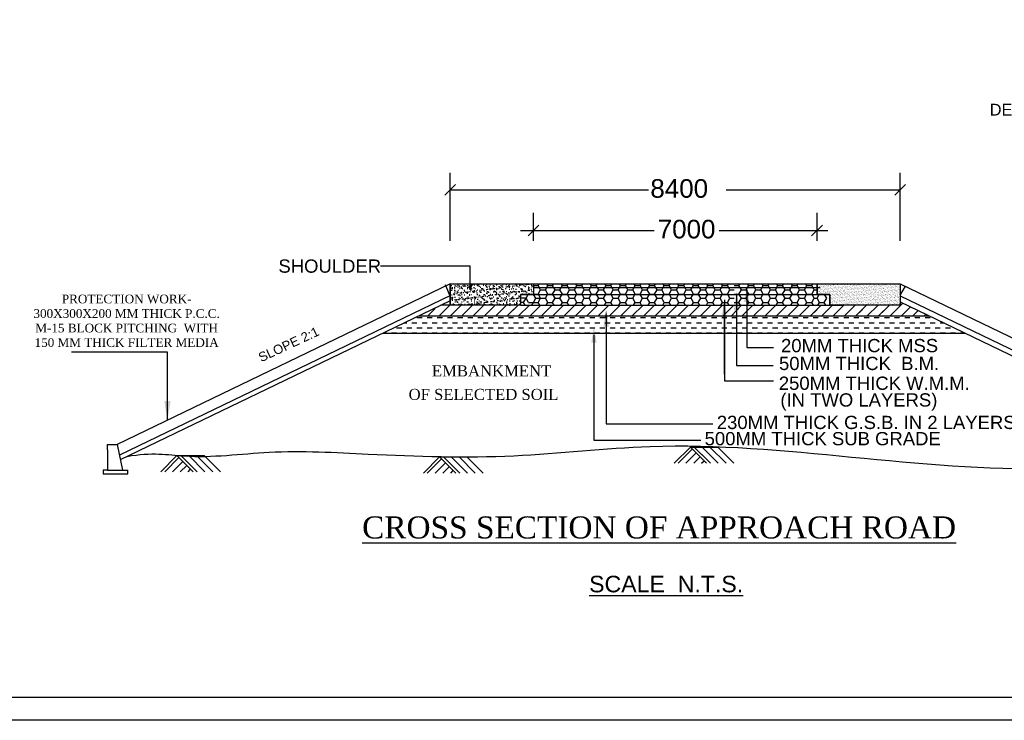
# Model space of a CAD drawing. Header units: inches. Extents: x 14126674 to 42230143, y -2093187 to -1851978.
# Tile 2 of 5: x 14261454 to 14431031, y -2093187 to -1972582. Entities that reach past the tile are written whole.
import ezdxf

# ---------------------------------------------------------------- set-up
doc = ezdxf.new("R2010")
doc.units = ezdxf.units.IN
doc.header["$MEASUREMENT"] = 0
doc.linetypes.add('DASHED2', pattern=[0.375, 0.25, -0.125])
doc.styles.get("Standard").update_dxf_attribs({"font": 'arial.ttf'})

# ---------------------------------------------------------------- blocks, each defined once
blk = doc.blocks.new('A$C6DAB0BB9')
blk.add_lwpolyline([(2056, 173), (0, 173)])
blk.add_solid([(1753, 347), (2128, 173), (1753, 0)])

msp = doc.modelspace()

# ---------------------------------------------------------------- hatches: boundary and pattern name
h = msp.add_hatch()
h.set_pattern_fill('AR-SAND', color=0, scale=421.875, style=0)
h.set_pattern_definition([(37.5, (13830226.2, -891396.1), (-26.57532, 812.87878), [0, -641.25, 0, -717.1875, 0, -685.54688]), (7.5, (13830226.2, -891396.1), (746.62455, 1190.5929), [0, -345.9375, 0, -577.96875, 0, -221.48437]), (327.5, (13829707.3, -891396.1), (1313.7786, 2.3874), [0, -210.9375, 0, -759.375, 0, -991.40625]), (317.5, (13829707.3, -891396.1), (1268.2097, 370.2694), [0, -105.46875, 0, -497.8125, 0, -569.53125])])
h.paths.add_polyline_path([(14335596.4, -2018044.4), (14335596.4, -2021735), (14345496.8, -2021735), (14347710.3, -2021735), (14347710.3, -2019889.7), (14349923.8, -2019889.7), (14349923.8, -2018044.4)])
h = msp.add_hatch()
h.set_pattern_fill('AR-SAND', color=0, scale=225, style=0)
h.set_pattern_definition([(37.5, (13193707.7, 482137.82), (-14.173506, 433.53535), [0, -342, 0, -382.5, 0, -365.625]), (7.5, (13193707.7, 482137.8), (398.19976, 634.98286), [0, -184.5, 0, -308.25, 0, -118.125]), (327.5, (13193430.97, 482137.82), (700.68192, 1.273287), [0, -112.5, 0, -405, 0, -528.75]), (317.5, (13193430.97, 482137.8), (676.37849, 197.477), [0, -56.25, 0, -265.5, 0, -303.75])])
h.paths.add_polyline_path([(14413102.7, -2021735), (14413102.7, -2018044.4), (14398775.8, -2018044.4), (14398775.8, -2019889.7), (14400989.4, -2019889.7), (14400989.4, -2021735), (14403202.9, -2021735)])
h = msp.add_hatch()
h.set_pattern_fill('DASH', color=0, scale=7000, style=0)
h.paths.add_polyline_path([(14375559.7, -2023580.3), (14330145.8, -2023580.3), (14323955.2, -2026562.6), (14375559.7, -2026562.6)])
h.paths.add_polyline_path([(14382824.5, -2023580.3), (14375559.7, -2023580.3), (14375559.7, -2026562.6), (14382824.5, -2026562.6)])
h.paths.add_polyline_path([(14384901.9, -2023580.3), (14384522.8, -2023580.3), (14382824.5, -2023580.3), (14382824.5, -2026562.6), (14384901.9, -2026562.6)])
h.paths.add_polyline_path([(14386669, -2023580.3), (14384901.9, -2023580.3), (14384901.9, -2026562.6), (14386669, -2026562.6)])
h.paths.add_polyline_path([(14418120.9, -2023580.3), (14386669, -2023580.3), (14386669, -2026562.6), (14424311.4, -2026562.6)])

# ---------------------------------------------------------------- linework, layer by layer
at = {"color": 0}
for p, q in [((14335600.9, -2010634.4), (14335600.9, -1998930.2)), ((14413102.7, -2010634.4), (14413102.7, -1998930.2)), ((14335600.9, -2001856.9), (14369734.2, -2001856.9)), ((14383113.6, -2001856.9), (14413102.7, -2001856.9)), ((14349923.8, -2010634.4), (14349923.8, -2005851.7)), ((14398775.8, -2010634.4), (14398775.8, -2005851.7)), ((14347728.8, -2008855.8), (14370729.6, -2008855.8)), ((14381895.2, -2008855.8), (14400621.1, -2008855.8)), ((14323603.3, -2014938.7), (14339036.6, -2014938.7)), ((14335596.4, -2018044.4), (14278235.8, -2045683.6)), ((14335596.4, -2020164.9), (14334805.5, -2018248.2)), ((14335596.4, -2018044.4), (14413102.7, -2018044.4)), ((14335596.4, -2018044.4), (14335596.4, -2021735)), ((14349923.8, -2018044.4), (14349923.8, -2019889.7)), ((14349923.8, -2018044.4), (14349923.8, -2018355.9)), ((14349923.8, -2018355.9), (14350732.7, -2018355.9)), ((14350732.3, -2018356.4), (14350912.4, -2018044.4)), ((14350732.3, -2019804.6), (14351150.4, -2019080.5)), ((14351150.9, -2019080.6), (14350732.9, -2018356.5)), ((14351150.7, -2019080.1), (14351986.9, -2019080.1)), ((14351761.1, -2018057.7), (14351761.1, -2018057.7)), ((14351986.5, -2019080.5), (14352404.6, -2018356.4)), ((14352405.2, -2019804.7), (14351987.1, -2019080.6)), ((14352405.2, -2018356.5), (14352225, -2018044.4)), ((14352405, -2018355.9), (14353241.1, -2018355.9)), ((14353240.7, -2018356.4), (14353420.8, -2018044.4)), ((14353240.7, -2019804.6), (14353658.8, -2019080.5)), ((14353659.4, -2019080.6), (14353241.3, -2018356.5)), ((14353659.2, -2019080.1), (14354495.3, -2019080.1)), ((14354494.9, -2019080.5), (14354913, -2018356.4)), ((14354913.6, -2019804.7), (14354495.5, -2019080.6)), ((14354913.6, -2018356.5), (14354733.4, -2018044.4)), ((14354913.4, -2018355.9), (14355749.5, -2018355.9)), ((14355749.2, -2018356.4), (14355929.3, -2018044.4)), ((14355749.2, -2019804.6), (14356167.2, -2019080.5)), ((14356167.8, -2019080.6), (14355749.7, -2018356.5)), ((14356167.6, -2019080.1), (14357003.7, -2019080.1)), ((14357003.4, -2019080.5), (14357421.4, -2018356.4)), ((14357422, -2019804.7), (14357003.9, -2019080.6)), ((14357422, -2018356.5), (14357241.8, -2018044.4)), ((14357421.8, -2018355.9), (14358258, -2018355.9)), ((14358257.6, -2018356.4), (14358437.7, -2018044.4)), ((14358257.6, -2019804.6), (14358675.7, -2019080.5)), ((14358676.2, -2019080.6), (14358258.2, -2018356.5)), ((14358676, -2019080.1), (14359512.2, -2019080.1)), ((14359511.8, -2019080.5), (14359929.9, -2018356.4)), ((14359930.4, -2019804.7), (14359512.4, -2019080.6)), ((14359930.4, -2018356.5), (14359750.3, -2018044.4)), ((14359930.2, -2018355.9), (14360766.4, -2018355.9)), ((14360766, -2018356.4), (14360946.1, -2018044.4)), ((14360766, -2019804.6), (14361184.1, -2019080.5)), ((14361184.7, -2019080.6), (14360766.6, -2018356.5)), ((14361184.5, -2019080.1), (14362020.6, -2019080.1)), ((14362020.2, -2019080.5), (14362438.3, -2018356.4)), ((14362438.9, -2019804.7), (14362020.8, -2019080.6)), ((14362438.9, -2018356.5), (14362258.7, -2018044.4)), ((14362438.7, -2018355.9), (14363274.8, -2018355.9)), ((14363274.4, -2018356.4), (14363454.6, -2018044.4)), ((14363274.4, -2019804.6), (14363692.5, -2019080.5)), ((14363693.1, -2019080.6), (14363275, -2018356.5)), ((14363692.9, -2019080.1), (14364529, -2019080.1)), ((14364528.7, -2019080.5), (14364946.7, -2018356.4)), ((14364947.3, -2019804.7), (14364529.2, -2019080.6)), ((14364947.3, -2018356.5), (14364767.1, -2018044.4)), ((14364947.1, -2018355.9), (14365783.2, -2018355.9)), ((14365782.9, -2018356.4), (14365963, -2018044.4)), ((14365782.9, -2019804.6), (14366200.9, -2019080.5)), ((14366201.5, -2019080.6), (14365783.4, -2018356.5)), ((14366201.3, -2019080.1), (14367037.5, -2019080.1)), ((14367037.1, -2019080.5), (14367455.2, -2018356.4)), ((14367455.7, -2019804.7), (14367037.7, -2019080.6)), ((14367455.7, -2018356.5), (14367275.6, -2018044.4)), ((14367455.5, -2018355.9), (14368291.7, -2018355.9)), ((14368291.3, -2018356.4), (14368471.4, -2018044.4)), ((14368291.3, -2019804.6), (14368709.4, -2019080.5)), ((14368709.9, -2019080.6), (14368291.9, -2018356.5)), ((14368709.7, -2019080.1), (14369545.9, -2019080.1)), ((14369545.5, -2019080.5), (14369963.6, -2018356.4)), ((14369964.2, -2019804.7), (14369546.1, -2019080.6)), ((14369964.2, -2018356.5), (14369784, -2018044.4)), ((14369964, -2018355.9), (14370800.1, -2018355.9)), ((14370799.7, -2018356.4), (14370979.9, -2018044.4)), ((14370799.7, -2019804.6), (14371217.8, -2019080.5)), ((14371218.4, -2019080.6), (14370800.3, -2018356.5)), ((14371218.2, -2019080.1), (14372054.3, -2019080.1)), ((14372054, -2019080.5), (14372472, -2018356.4)), ((14372472.6, -2019804.7), (14372054.5, -2019080.6)), ((14372472.6, -2018356.5), (14372292.4, -2018044.4)), ((14372472.4, -2018355.9), (14373308.5, -2018355.9)), ((14373308.2, -2018356.4), (14373488.3, -2018044.4)), ((14373308.2, -2019804.6), (14373726.2, -2019080.5)), ((14373726.8, -2019080.6), (14373308.7, -2018356.5)), ((14373726.6, -2019080.1), (14374562.7, -2019080.1)), ((14374562.4, -2019080.5), (14374980.5, -2018356.4)), ((14374981, -2019804.7), (14374562.9, -2019080.6)), ((14374981, -2018356.5), (14374800.8, -2018044.4)), ((14374980.8, -2018355.9), (14375817, -2018355.9)), ((14375816.6, -2018356.4), (14375996.7, -2018044.4)), ((14375816.6, -2019804.6), (14376234.7, -2019080.5)), ((14376235.2, -2019080.6), (14375817.2, -2018356.5)), ((14376235, -2019080.1), (14377071.2, -2019080.1)), ((14377070.8, -2019080.5), (14377488.9, -2018356.4)), ((14377489.4, -2019804.7), (14377071.4, -2019080.6)), ((14377489.4, -2018356.5), (14377309.3, -2018044.4)), ((14377489.2, -2018355.9), (14378325.4, -2018355.9)), ((14378325, -2018356.4), (14378505.1, -2018044.4)), ((14378325, -2019804.6), (14378743.1, -2019080.5)), ((14378743.7, -2019080.6), (14378325.6, -2018356.5)), ((14378743.5, -2019080.1), (14379579.6, -2019080.1)), ((14379579.2, -2019080.5), (14379997.3, -2018356.4)), ((14379997.9, -2019804.7), (14379579.8, -2019080.6)), ((14379997.9, -2018356.5), (14379817.7, -2018044.4)), ((14379997.7, -2018355.9), (14380833.8, -2018355.9)), ((14380833.5, -2018356.4), (14381013.6, -2018044.4)), ((14380833.5, -2019804.6), (14381251.5, -2019080.5)), ((14381252.1, -2019080.6), (14380834, -2018356.5)), ((14381251.9, -2019080.1), (14382088, -2019080.1)), ((14382087.7, -2019080.5), (14382505.7, -2018356.4)), ((14382506.3, -2019804.7), (14382088.2, -2019080.6)), ((14382506.3, -2018356.5), (14382326.1, -2018044.4)), ((14382506.1, -2018355.9), (14383342.2, -2018355.9)), ((14383341.9, -2018356.4), (14383522, -2018044.4)), ((14383341.9, -2019804.6), (14383760, -2019080.5)), ((14383760.5, -2019080.6), (14383342.5, -2018356.5)), ((14383760.3, -2019080.1), (14384522.8, -2019080.1)), ((14384522.8, -2018355.9), (14385331.7, -2018355.9)), ((14385331.3, -2018356.4), (14385511.4, -2018044.4)), ((14385331.3, -2019804.6), (14385749.4, -2019080.5)), ((14385750, -2019080.6), (14385331.9, -2018356.5)), ((14385749.8, -2019080.1), (14386585.9, -2019080.1)), ((14386585.5, -2019080.5), (14387003.6, -2018356.4)), ((14387004.2, -2019804.7), (14386586.1, -2019080.6)), ((14386669, -2019080.1), (14386669, -2029001.9)), ((14387004.2, -2018356.5), (14386824, -2018044.4)), ((14387004, -2018355.9), (14387840.1, -2018355.9)), ((14387839.8, -2018356.4), (14388019.9, -2018044.4)), ((14387839.8, -2019804.6), (14388257.8, -2019080.5)), ((14388258.4, -2019080.6), (14387840.3, -2018356.5)), ((14388258.2, -2019080.1), (14389094.3, -2019080.1)), ((14389094, -2019080.5), (14389512, -2018356.4)), ((14389512.6, -2019804.7), (14389094.5, -2019080.6)), ((14389512.6, -2018356.5), (14389332.4, -2018044.4)), ((14389512.4, -2018355.9), (14390348.6, -2018355.9)), ((14390348.2, -2018356.4), (14390528.3, -2018044.4)), ((14390348.2, -2019804.6), (14390766.3, -2019080.5)), ((14390766.8, -2019080.6), (14390348.8, -2018356.5)), ((14390766.6, -2019080.1), (14391602.8, -2019080.1)), ((14391602.4, -2019080.5), (14392020.5, -2018356.4)), ((14392021, -2019804.7), (14391603, -2019080.6)), ((14391649.9, -2018044.4), (14413102.7, -2018044.4)), ((14392021, -2018356.5), (14391840.9, -2018044.4)), ((14392020.8, -2018355.9), (14392857, -2018355.9)), ((14392856.6, -2018356.4), (14393036.7, -2018044.4)), ((14392856.6, -2019804.6), (14393274.7, -2019080.5)), ((14393275.3, -2019080.6), (14392857.2, -2018356.5)), ((14393275.1, -2019080.1), (14394111.2, -2019080.1)), ((14394110.8, -2019080.5), (14394528.9, -2018356.4)), ((14394529.5, -2019804.7), (14394111.4, -2019080.6)), ((14394529.5, -2018356.5), (14394349.3, -2018044.4)), ((14394529.3, -2018355.9), (14395365.4, -2018355.9)), ((14395365, -2018356.4), (14395545.2, -2018044.4)), ((14395365, -2019804.6), (14395783.1, -2019080.5)), ((14395783.7, -2019080.6), (14395365.6, -2018356.5)), ((14395783.5, -2019080.1), (14396619.6, -2019080.1)), ((14396619.3, -2019080.5), (14397037.3, -2018356.4)), ((14397037.9, -2019804.7), (14396619.8, -2019080.6)), ((14397037.9, -2018356.5), (14396857.7, -2018044.4)), ((14396942.1, -2019635.2), (14396942.1, -2019635.2)), ((14397037.7, -2018355.9), (14397873.8, -2018355.9)), ((14397873.5, -2018356.4), (14398053.6, -2018044.4)), ((14397873.5, -2019804.6), (14398291.5, -2019080.5)), ((14398292.1, -2019080.6), (14397874, -2018356.5)), ((14398291.9, -2019080.1), (14398775.8, -2019080.1)), ((14398775.8, -2018044.4), (14398775.8, -2019889.7)), ((14413102.7, -2018044.4), (14471392.1, -2046125.5)), ((14413102.7, -2018044.4), (14413102.7, -2021735)), ((14413929.3, -2018442.7), (14413126.6, -2019820.2)), ((14335678.4, -2020059.8), (14278648.9, -2047533.9)), ((14335596.4, -2020954.4), (14278780.3, -2048325.7)), ((14347710.3, -2019889.7), (14400989.4, -2019889.7)), ((14347710.3, -2019889.7), (14347710.3, -2021735)), ((14348669.2, -2020528.8), (14347710.3, -2020528.8)), ((14348251.7, -2021253), (14347710.3, -2021253)), ((14348251.7, -2021253), (14348669.8, -2020528.9)), ((14348530, -2021735), (14348251.7, -2021253)), ((14348669.2, -2020528.8), (14349038.2, -2019889.7)), ((14349087.9, -2021253), (14348669.8, -2020528.9)), ((14349087.7, -2021252.4), (14349923.8, -2021252.4)), ((14349645.1, -2021735), (14349923.4, -2021252.9)), ((14349923.4, -2021252.9), (14350341.5, -2020528.8)), ((14349923.8, -2019804.2), (14350732.7, -2019804.2)), ((14349923.8, -2021252.4), (14350732.7, -2021252.4)), ((14350342.1, -2020528.9), (14349973.1, -2019889.7)), ((14350341.9, -2020528.3), (14351178, -2020528.3)), ((14350732.3, -2021252.9), (14351150.4, -2020528.8)), ((14350781.9, -2019889.7), (14350732.9, -2019804.7)), ((14351011.2, -2021735), (14350732.9, -2021253)), ((14351150.9, -2020528.9), (14350781.9, -2019889.7)), ((14351150.7, -2020528.3), (14351986.9, -2020528.3)), ((14351986.5, -2020528.8), (14352355.5, -2019889.7)), ((14352405.2, -2021253), (14351987.1, -2020528.9)), ((14352126.2, -2021735), (14352404.6, -2021252.9)), ((14352355.5, -2019889.7), (14352404.6, -2019804.6)), ((14352405, -2019804.2), (14353241.1, -2019804.2)), ((14352405, -2021252.4), (14353241.1, -2021252.4)), ((14353240.7, -2021252.9), (14353658.8, -2020528.8)), ((14353290.4, -2019889.7), (14353241.3, -2019804.7)), ((14353519.6, -2021735), (14353241.3, -2021253)), ((14353659.4, -2020528.9), (14353290.4, -2019889.7)), ((14353659.2, -2020528.3), (14354495.3, -2020528.3)), ((14354494.9, -2020528.8), (14354863.9, -2019889.7)), ((14354913.6, -2021253), (14354495.5, -2020528.9)), ((14354634.7, -2021735), (14354913, -2021252.9)), ((14354863.9, -2019889.7), (14354913, -2019804.6)), ((14354913.4, -2019804.2), (14355749.5, -2019804.2)), ((14354913.4, -2021252.4), (14355749.5, -2021252.4)), ((14355749.2, -2021252.9), (14356167.2, -2020528.8)), ((14355798.8, -2019889.7), (14355749.7, -2019804.7)), ((14356028, -2021735), (14355749.7, -2021253)), ((14356167.8, -2020528.9), (14355798.8, -2019889.7)), ((14356167.6, -2020528.3), (14357003.7, -2020528.3)), ((14357003.4, -2020528.8), (14357372.3, -2019889.7)), ((14357422, -2021253), (14357003.9, -2020528.9)), ((14357143.1, -2021735), (14357421.4, -2021252.9)), ((14357372.3, -2019889.7), (14357421.4, -2019804.6)), ((14357421.8, -2019804.2), (14358258, -2019804.2)), ((14357421.8, -2021252.4), (14358258, -2021252.4)), ((14358257.6, -2021252.9), (14358675.7, -2020528.8)), ((14358307.2, -2019889.7), (14358258.2, -2019804.7)), ((14358536.4, -2021735), (14358258.2, -2021253)), ((14358676.2, -2020528.9), (14358307.2, -2019889.7)), ((14358676, -2020528.3), (14359512.2, -2020528.3)), ((14359511.8, -2020528.8), (14359880.8, -2019889.7)), ((14359930.4, -2021253), (14359512.4, -2020528.9)), ((14359651.5, -2021735), (14359929.9, -2021252.9)), ((14359880.8, -2019889.7), (14359929.9, -2019804.6)), ((14359930.2, -2019804.2), (14360766.4, -2019804.2)), ((14359930.2, -2021252.4), (14360766.4, -2021252.4)), ((14360766, -2021252.9), (14361184.1, -2020528.8)), ((14360815.6, -2019889.7), (14360766.6, -2019804.7)), ((14361044.9, -2021735), (14360766.6, -2021253)), ((14361184.7, -2020528.9), (14360815.6, -2019889.7)), ((14361184.5, -2020528.3), (14362020.6, -2020528.3)), ((14362020.2, -2020528.8), (14362389.2, -2019889.7)), ((14362438.9, -2021253), (14362020.8, -2020528.9)), ((14362160, -2021735), (14362438.3, -2021252.9)), ((14362389.2, -2019889.7), (14362438.3, -2019804.6)), ((14362438.7, -2019804.2), (14363274.8, -2019804.2)), ((14362438.7, -2021252.4), (14363274.8, -2021252.4)), ((14363274.4, -2021252.9), (14363692.5, -2020528.8)), ((14363324.1, -2019889.7), (14363275, -2019804.7)), ((14363553.3, -2021735), (14363275, -2021253)), ((14363693.1, -2020528.9), (14363324.1, -2019889.7)), ((14363692.9, -2020528.3), (14364529, -2020528.3)), ((14364528.7, -2020528.8), (14364897.6, -2019889.7)), ((14364947.3, -2021253), (14364529.2, -2020528.9)), ((14364668.4, -2021735), (14364946.7, -2021252.9)), ((14364897.6, -2019889.7), (14364946.7, -2019804.6)), ((14364947.1, -2019804.2), (14365783.2, -2019804.2)), ((14364947.1, -2021252.4), (14365783.2, -2021252.4)), ((14365782.9, -2021252.9), (14366200.9, -2020528.8)), ((14365832.5, -2019889.7), (14365783.4, -2019804.7)), ((14366061.7, -2021735), (14365783.4, -2021253)), ((14366201.5, -2020528.9), (14365832.5, -2019889.7)), ((14366201.3, -2020528.3), (14367037.5, -2020528.3)), ((14367037.1, -2020528.8), (14367406.1, -2019889.7)), ((14367455.7, -2021253), (14367037.7, -2020528.9)), ((14367176.8, -2021735), (14367455.2, -2021252.9)), ((14367406.1, -2019889.7), (14367455.2, -2019804.6)), ((14367455.5, -2019804.2), (14368291.7, -2019804.2)), ((14367455.5, -2021252.4), (14368291.7, -2021252.4)), ((14368291.3, -2021252.9), (14368709.4, -2020528.8)), ((14368340.9, -2019889.7), (14368291.9, -2019804.7)), ((14368570.2, -2021735), (14368291.9, -2021253)), ((14368709.9, -2020528.9), (14368340.9, -2019889.7)), ((14368709.7, -2020528.3), (14369545.9, -2020528.3)), ((14369545.5, -2020528.8), (14369914.5, -2019889.7)), ((14369964.2, -2021253), (14369546.1, -2020528.9)), ((14369685.2, -2021735), (14369963.6, -2021252.9)), ((14369914.5, -2019889.7), (14369963.6, -2019804.6)), ((14369964, -2019804.2), (14370800.1, -2019804.2)), ((14369964, -2021252.4), (14370800.1, -2021252.4)), ((14370799.7, -2021252.9), (14371217.8, -2020528.8)), ((14370849.4, -2019889.7), (14370800.3, -2019804.7)), ((14371078.6, -2021735), (14370800.3, -2021253)), ((14371218.4, -2020528.9), (14370849.4, -2019889.7)), ((14371218.2, -2020528.3), (14372054.3, -2020528.3)), ((14372054, -2020528.8), (14372422.9, -2019889.7)), ((14372472.6, -2021253), (14372054.5, -2020528.9)), ((14372193.7, -2021735), (14372472, -2021252.9)), ((14372422.9, -2019889.7), (14372472, -2019804.6)), ((14372472.4, -2019804.2), (14373308.5, -2019804.2)), ((14372472.4, -2021252.4), (14373308.5, -2021252.4)), ((14373308.2, -2021252.9), (14373726.2, -2020528.8)), ((14373357.8, -2019889.7), (14373308.7, -2019804.7)), ((14373587, -2021735), (14373308.7, -2021253)), ((14373726.8, -2020528.9), (14373357.8, -2019889.7)), ((14373726.6, -2020528.3), (14374562.7, -2020528.3)), ((14374562.4, -2020528.8), (14374931.3, -2019889.7)), ((14374981, -2021253), (14374562.9, -2020528.9)), ((14374702.1, -2021735), (14374980.5, -2021252.9)), ((14374931.3, -2019889.7), (14374980.5, -2019804.6)), ((14374980.8, -2019804.2), (14375817, -2019804.2)), ((14374980.8, -2021252.4), (14375817, -2021252.4)), ((14375816.6, -2021252.9), (14376234.7, -2020528.8)), ((14375866.2, -2019889.7), (14375817.2, -2019804.7)), ((14376095.5, -2021735), (14375817.2, -2021253)), ((14376235.2, -2020528.9), (14375866.2, -2019889.7)), ((14376235, -2020528.3), (14377071.2, -2020528.3)), ((14377070.8, -2020528.8), (14377439.8, -2019889.7)), ((14377489.4, -2021253), (14377071.4, -2020528.9)), ((14377210.5, -2021735), (14377488.9, -2021252.9)), ((14377439.8, -2019889.7), (14377488.9, -2019804.6)), ((14377489.2, -2019804.2), (14378325.4, -2019804.2)), ((14377489.2, -2021252.4), (14378325.4, -2021252.4)), ((14378325, -2021252.9), (14378743.1, -2020528.8)), ((14378374.7, -2019889.7), (14378325.6, -2019804.7)), ((14378603.9, -2021735), (14378325.6, -2021253)), ((14378743.7, -2020528.9), (14378374.7, -2019889.7)), ((14378743.5, -2020528.3), (14379579.6, -2020528.3)), ((14379579.2, -2020528.8), (14379948.2, -2019889.7)), ((14379997.9, -2021253), (14379579.8, -2020528.9)), ((14379719, -2021735), (14379997.3, -2021252.9)), ((14379948.2, -2019889.7), (14379997.3, -2019804.6)), ((14379997.7, -2019804.2), (14380833.8, -2019804.2)), ((14379997.7, -2021252.4), (14380833.8, -2021252.4)), ((14380833.5, -2021252.9), (14381251.5, -2020528.8)), ((14380883.1, -2019889.7), (14380834, -2019804.7)), ((14381112.3, -2021735), (14380834, -2021253)), ((14381252.1, -2020528.9), (14380883.1, -2019889.7)), ((14381251.9, -2020528.3), (14382088, -2020528.3)), ((14382087.7, -2020528.8), (14382456.6, -2019889.7)), ((14382506.3, -2021253), (14382088.2, -2020528.9)), ((14382227.4, -2021735), (14382505.7, -2021252.9)), ((14382456.6, -2019889.7), (14382505.7, -2019804.6)), ((14382506.1, -2019804.2), (14383342.2, -2019804.2)), ((14382506.1, -2021252.4), (14383342.2, -2021252.4)), ((14382820.7, -2020777.1), (14382824.5, -2034760.5)), ((14383341.9, -2021252.9), (14383760, -2020528.8)), ((14383391.5, -2019889.7), (14383342.5, -2019804.7)), ((14383620.7, -2021735), (14383342.5, -2021253)), ((14383760.5, -2020528.9), (14383391.5, -2019889.7)), ((14383760.3, -2020528.3), (14384522.8, -2020528.3)), ((14384522.8, -2019804.2), (14385331.7, -2019804.2)), ((14384522.8, -2021252.4), (14385331.7, -2021252.4)), ((14384901.9, -2020059.6), (14384901.9, -2032136.4)), ((14384984.9, -2019696.8), (14384984.9, -2019696.8)), ((14385331.3, -2021252.9), (14385749.4, -2020528.8)), ((14385381, -2019889.7), (14385331.9, -2019804.7)), ((14385610.2, -2021735), (14385331.9, -2021253)), ((14385750, -2020528.9), (14385381, -2019889.7)), ((14385749.8, -2020528.3), (14386585.9, -2020528.3)), ((14386585.5, -2020528.8), (14386954.5, -2019889.7)), ((14387004.2, -2021253), (14386586.1, -2020528.9)), ((14386725.3, -2021735), (14387003.6, -2021252.9)), ((14386954.5, -2019889.7), (14387003.6, -2019804.6)), ((14387004, -2019804.2), (14387840.1, -2019804.2)), ((14387004, -2021252.4), (14387840.1, -2021252.4)), ((14387839.8, -2021252.9), (14388257.8, -2020528.8)), ((14387889.4, -2019889.7), (14387840.3, -2019804.7)), ((14388118.6, -2021735), (14387840.3, -2021253)), ((14388258.4, -2020528.9), (14387889.4, -2019889.7)), ((14388258.2, -2020528.3), (14389094.3, -2020528.3)), ((14389094, -2020528.8), (14389462.9, -2019889.7)), ((14389512.6, -2021253), (14389094.5, -2020528.9)), ((14389233.7, -2021735), (14389512, -2021252.9)), ((14389462.9, -2019889.7), (14389512, -2019804.6)), ((14389512.4, -2019804.2), (14390348.6, -2019804.2)), ((14389512.4, -2021252.4), (14390348.6, -2021252.4)), ((14390348.2, -2021252.9), (14390766.3, -2020528.8)), ((14390397.8, -2019889.7), (14390348.8, -2019804.7)), ((14390627, -2021735), (14390348.8, -2021253)), ((14390766.8, -2020528.9), (14390397.8, -2019889.7)), ((14390766.6, -2020528.3), (14391602.8, -2020528.3)), ((14391602.4, -2020528.8), (14391971.4, -2019889.7)), ((14392021, -2021253), (14391603, -2020528.9)), ((14391742.1, -2021735), (14392020.5, -2021252.9)), ((14391971.4, -2019889.7), (14392020.5, -2019804.6)), ((14392020.8, -2019804.2), (14392857, -2019804.2)), ((14392020.8, -2021252.4), (14392857, -2021252.4)), ((14392856.6, -2021252.9), (14393274.7, -2020528.8)), ((14392906.2, -2019889.7), (14392857.2, -2019804.7)), ((14393135.5, -2021735), (14392857.2, -2021253)), ((14393275.3, -2020528.9), (14392906.2, -2019889.7)), ((14393275.1, -2020528.3), (14394111.2, -2020528.3)), ((14394110.8, -2020528.8), (14394479.8, -2019889.7)), ((14394529.5, -2021253), (14394111.4, -2020528.9)), ((14394250.6, -2021735), (14394528.9, -2021252.9)), ((14394479.8, -2019889.7), (14394528.9, -2019804.6)), ((14394529.3, -2019804.2), (14395365.4, -2019804.2)), ((14394529.3, -2021252.4), (14395365.4, -2021252.4)), ((14395365, -2021252.9), (14395783.1, -2020528.8)), ((14395414.7, -2019889.7), (14395365.6, -2019804.7)), ((14395643.9, -2021735), (14395365.6, -2021253)), ((14395783.7, -2020528.9), (14395414.7, -2019889.7)), ((14395783.5, -2020528.3), (14396619.6, -2020528.3)), ((14396619.3, -2020528.8), (14396988.2, -2019889.7)), ((14397037.9, -2021253), (14396619.8, -2020528.9)), ((14396759, -2021735), (14397037.3, -2021252.9)), ((14396988.2, -2019889.7), (14397037.3, -2019804.6)), ((14397037.7, -2019804.2), (14397873.8, -2019804.2)), ((14397037.7, -2021252.4), (14397873.8, -2021252.4)), ((14397283.1, -2019817.9), (14397283.1, -2019817.9)), ((14397873.5, -2021252.9), (14398291.5, -2020528.8)), ((14397923.1, -2019889.7), (14397874, -2019804.7)), ((14398152.3, -2021735), (14397874, -2021253)), ((14398292.1, -2020528.9), (14397923.1, -2019889.7)), ((14398291.9, -2020528.3), (14398775.8, -2020528.3)), ((14398775.8, -2020528.3), (14399144.8, -2019889.3)), ((14399194.5, -2021252.5), (14398776.4, -2020528.4)), ((14398915.6, -2021734.5), (14399193.9, -2021252.4)), ((14399194.3, -2021252), (14400030.4, -2021252)), ((14400030, -2021252.4), (14400448.1, -2020528.3)), ((14400308.9, -2021734.5), (14400030.6, -2021252.5)), ((14400448.7, -2020528.4), (14400079.7, -2019889.3)), ((14400989.4, -2019889.7), (14400989.4, -2021735)), ((14413102.7, -2020116.2), (14470226.1, -2047635.5)), ((14413102.7, -2021162.7), (14469078.4, -2048129.2)), ((14331732.7, -2023580.3), (14333027.5, -2022285.5)), ((14333689.9, -2023580.3), (14335535.2, -2021735)), ((14333689.9, -2023580.3), (14335535.2, -2021735)), ((14333689.9, -2023580.3), (14335535.2, -2021735)), ((14345496.8, -2021735), (14333976.1, -2021735)), ((14335647.2, -2023580.3), (14337492.4, -2021735)), ((14335647.2, -2023580.3), (14337492.4, -2021735)), ((14337604.4, -2023580.3), (14339449.7, -2021735)), ((14339561.6, -2023580.3), (14341406.9, -2021735)), ((14339561.6, -2023580.3), (14341406.9, -2021735)), ((14341518.8, -2023580.3), (14343364.1, -2021735)), ((14342094.9, -2023004.2), (14343364.1, -2021735)), ((14343476, -2023580.3), (14345321.3, -2021735)), ((14345433.2, -2023580.3), (14347278.5, -2021735)), ((14347710.3, -2021735), (14345496.8, -2021735)), ((14345496.8, -2021735), (14345496.8, -2021735)), ((14346009.4, -2023004.2), (14347278.5, -2021735)), ((14347390.5, -2023580.3), (14349235.7, -2021735)), ((14347710.3, -2021735), (14384522.8, -2021735)), ((14349347.7, -2023580.3), (14351193, -2021735)), ((14349923.8, -2023004.2), (14351193, -2021735)), ((14351304.9, -2023580.3), (14353150.2, -2021735)), ((14353262.1, -2023580.3), (14355107.4, -2021735)), ((14355219.3, -2023580.3), (14357064.6, -2021735)), ((14357176.5, -2023580.3), (14359021.8, -2021735)), ((14359133.8, -2023580.3), (14360979, -2021735)), ((14361091, -2023580.3), (14362936.3, -2021735)), ((14363048.2, -2023580.3), (14364893.5, -2021735)), ((14365005.4, -2023580.3), (14366850.7, -2021735)), ((14366962.6, -2023580.3), (14368807.9, -2021735)), ((14368919.8, -2023580.3), (14370765.1, -2021735)), ((14370877.1, -2023580.3), (14372722.3, -2021735)), ((14372834.3, -2023580.3), (14374679.6, -2021735)), ((14374791.5, -2023580.3), (14376636.8, -2021735)), ((14376748.7, -2023580.3), (14378594, -2021735)), ((14378705.9, -2023580.3), (14380551.2, -2021735)), ((14380663.1, -2023580.3), (14382508.4, -2021735)), ((14382620.4, -2023580.3), (14384465.6, -2021735)), ((14382804.4, -2021532.6), (14382804.4, -2033609.4)), ((14384029.6, -2023580.3), (14385792, -2021735)), ((14384522.8, -2021735), (14401449.7, -2021735)), ((14385903.9, -2023580.3), (14387749.2, -2021735)), ((14387861.1, -2023580.3), (14389706.4, -2021735)), ((14389818.4, -2023580.3), (14391663.6, -2021735)), ((14391775.6, -2023580.3), (14393620.8, -2021735)), ((14393732.8, -2023580.3), (14395578.1, -2021735)), ((14395690, -2023580.3), (14397535.3, -2021735)), ((14397647.2, -2023580.3), (14399492.5, -2021735)), ((14397647.2, -2023580.3), (14398775.8, -2022451.7)), ((14399604.4, -2023580.3), (14401449.7, -2021735)), ((14401449.7, -2021735), (14403202.9, -2021735)), ((14401561.7, -2023580.3), (14403406.9, -2021735)), ((14401561.7, -2023580.3), (14403406.9, -2021735)), ((14413102.7, -2021735), (14403202.9, -2021735)), ((14403518.9, -2023580.3), (14405364.1, -2021735)), ((14405476.1, -2023580.3), (14407321.4, -2021735)), ((14405476.1, -2023580.3), (14406604.7, -2022451.7)), ((14407433.3, -2023580.3), (14409278.6, -2021735)), ((14409390.5, -2023580.3), (14411235.8, -2021735)), ((14409390.5, -2023580.3), (14410519.1, -2022451.7)), ((14411347.7, -2023580.3), (14413549.8, -2021378.2)), ((14413304.9, -2023580.3), (14414870.7, -2022014.5)), ((14413304.9, -2023580.3), (14414433.6, -2022451.7)), ((14415262.2, -2023580.3), (14416191.6, -2022650.8)), ((14330145.8, -2023580.3), (14384522.8, -2023580.3)), ((14362452.5, -2024018.4), (14362452.5, -2042144.2)), ((14384522.8, -2023580.3), (14418120.9, -2023580.3)), ((14417219.4, -2023580.3), (14417512.5, -2023287.2)), ((14323955.2, -2026562.6), (14424311.4, -2026562.6)), ((14360355.2, -2026811.6), (14360355.2, -2044937.3)), ((14286902.7, -2029829.7), (14270351.1, -2029829.7)), ((14286902.7, -2041474.4), (14286902.7, -2029829.7)), ((14386669, -2029001.9), (14391295.7, -2029001.9)), ((14384901.9, -2032136.4), (14391215.5, -2032136.4)), ((14382824.5, -2034760.5), (14391295.7, -2034760.5)), ((14362452.5, -2042144.2), (14380835.8, -2042144.2)), ((14360355.2, -2044937.3), (14378738.5, -2044937.3)), ((14276588, -2046622), (14276588, -2045683.6)), ((14276588, -2045683.6), (14278235.8, -2045683.6)), ((14276588, -2046622), (14276588, -2050155.6)), ((14278235.8, -2045683.6), (14279157.4, -2050155.6)), ((14374184.4, -2048932.2), (14376972.5, -2046144.1)), ((14374855.6, -2048932.2), (14377308.1, -2046479.7)), ((14376972.5, -2046144.1), (14379760.6, -2048932.2)), ((14376972.5, -2046144.1), (14381670.9, -2046144.1)), ((14377643.7, -2046144.1), (14380096.2, -2048596.6)), ((14377643.7, -2046144.1), (14380431.8, -2048932.2)), ((14378986.1, -2046144.1), (14381774.2, -2048932.2)), ((14380328.5, -2046144.1), (14383116.6, -2048932.2)), ((14381670.9, -2046144.1), (14384458.9, -2048932.2)), ((14285758.7, -2050416.3), (14288546.8, -2047628.2)), ((14286429.9, -2050416.3), (14288882.4, -2047963.8)), ((14288546.8, -2047628.2), (14291334.8, -2050416.3)), ((14288584.9, -2047628.2), (14293283.3, -2047628.2)), ((14289218, -2047628.2), (14291670.4, -2050080.7)), ((14289218, -2047628.2), (14292006, -2050416.3)), ((14290560.4, -2047628.2), (14293348.4, -2050416.3)), ((14291902.8, -2047628.2), (14294690.8, -2050416.3)), ((14293245.2, -2047628.2), (14296033.2, -2050416.3)), ((14330988.6, -2050619.7), (14333776.7, -2047831.6)), ((14331659.8, -2050619.7), (14334112.3, -2048167.2)), ((14333776.7, -2047831.6), (14336564.8, -2050619.7)), ((14333776.7, -2047831.6), (14338475.1, -2047831.6)), ((14334447.9, -2047831.6), (14336900.4, -2050284.1)), ((14334447.9, -2047831.6), (14337236, -2050619.7)), ((14335790.3, -2047831.6), (14338578.4, -2050619.7)), ((14337132.7, -2047831.6), (14339920.8, -2050619.7)), ((14338475.1, -2047831.6), (14341263.2, -2050619.7)), ((14376198, -2048932.2), (14377979.3, -2047150.9)), ((14377540.4, -2048932.2), (14378650.5, -2047822.1)), ((14276588, -2050155.6), (14275817.7, -2050155.6)), ((14275817.7, -2050155.6), (14275817.7, -2050738.2)), ((14276588, -2050155.6), (14280098.7, -2050155.6)), ((14280098.7, -2050738.2), (14280098.7, -2050155.6)), ((14287772.3, -2050416.3), (14289553.6, -2048635)), ((14289114.7, -2050416.3), (14290224.8, -2049306.2)), ((14290457.1, -2050416.3), (14290896, -2049977.4)), ((14333002.2, -2050619.7), (14334783.5, -2048838.4)), ((14334344.6, -2050619.7), (14335454.7, -2049509.6)), ((14335687, -2050619.7), (14336125.9, -2050180.8)), ((14378882.8, -2048932.2), (14379321.7, -2048493.3)), ((14275817.7, -2050738.2), (14280098.7, -2050738.2))]:
    msp.add_line(p, q, dxfattribs=at)
at = {"color": 0, "linetype": 'ByBlock'}
for p, q in [((14336523.5, -2000934.2), (14334678.2, -2002779.5)), ((14412180, -2002779.5), (14414025.3, -2000934.2)), ((14350846.4, -2007933.2), (14349001.2, -2009778.5)), ((14397853.2, -2009778.5), (14399698.5, -2007933.2))]:
    msp.add_line(p, q, dxfattribs=at)
for p, q in [((14399294.2, -2018751.6), (14349923.8, -2018751.6)), ((14398775.8, -2019889.7), (14398775.8, -2018044.4)), ((14384901.9, -2020059.6), (14384901.9, -2022593.1)), ((14382804.4, -2021532.6), (14382804.4, -2024066.1))]:
    msp.add_line(p, q)
for points in [[(14126674, -1851978.4), (14622915, -1851978.4), (14622915, -2093186.6), (14126674, -2093186.6)], [(14130610.5, -1855908.1), (14618978.5, -1855908.1), (14618978.5, -2089256.9), (14130610.5, -2089256.9)]]:
    msp.add_lwpolyline(points, close=True)
at = {"color": 0}
for points in [[(14335596.4, -2018044.4), (14349923.8, -2018044.4), (14349923.8, -2019889.7), (14347710.3, -2019889.7), (14347710.3, -2021735), (14345496.8, -2021735), (14345496.8, -2021735), (14335596.4, -2021735), (14335596.4, -2018044.4)], [(14398775.8, -2018044.4), (14413102.7, -2018044.4), (14413102.7, -2021735), (14403202.9, -2021735), (14403202.9, -2021735), (14400989.4, -2021735), (14400989.4, -2019889.7), (14398775.8, -2019889.7), (14398775.8, -2018044.4)]]:
    msp.add_lwpolyline(points, dxfattribs=at)
msp.add_open_spline([(14279950.3, -2047762), (14284250.3, -2046974.9), (14291789, -2048410.3), (14305233.8, -2046467.1), (14324130.2, -2047562), (14346065, -2048309.2), (14385284.5, -2043454), (14427860.9, -2053076.1), (14462227.9, -2047589.1), (14471982.7, -2048257.6)], degree=3, knots=[1601.98480761, 1601.98480761, 1601.98480761, 1601.98480761, 4564.83833561, 9792.09502531, 15871.66791326, 24798.48285478, 33160.60354872, 57858.14480792, 70109.05266062, 70109.05266062, 70109.05266062, 70109.05266062], dxfattribs=at)
for points in [[(14384440.5, -2022593.1), (14384901.9, -2019268.1), (14385363.2, -2022593.1)], [(14386216.4, -2021185.6), (14386677.7, -2018417.7), (14387139, -2021185.6)], [(14382343, -2024066.1), (14382804.4, -2020741.1), (14383265.7, -2024066.1)], [(14361991.2, -2025402.4), (14362452.5, -2022634.5), (14362913.8, -2025402.4)], [(14362221.9, -2024018.4), (14362452.5, -2022634.5), (14362683.2, -2024018.4)], [(14359893.9, -2028195.5), (14360355.2, -2025427.6), (14360816.5, -2028195.5)], [(14287440.9, -2038245.2), (14286902.7, -2041474.4), (14286364.5, -2038245.2)]]:
    msp.add_solid(points, dxfattribs=at)

# ---------------------------------------------------------------- block references
at = {"color": 0, "linetype": 'DASHED2', "xscale": -2.024999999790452, "yscale": 2.024999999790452, "zscale": 2.025, "rotation": 90}
msp.add_blockref('A$C6DAB0BB9', (14339387.6, -2014938.7), dxfattribs=at)

# ---------------------------------------------------------------- texts
msp.add_text('DETAILS OF 3.00 M Ht. R.C.C. RETAINING WALL', height=2025).set_placement((14428510, -1989085.1))
at = {"color": 0}
for s, height, p in [('8400', 3203.61, (14370064.9, -2003233.9)), ('7000', 3203.61, (14371335.6, -2010231)), ('20MM THICK MSS', 2278.125, (14392578.2, -2029820.8)), ('50MM THICK  B.M. ', 2278.125, (14392231.1, -2032895.1)), (' 250MM THICK W.M.M.', 2278.125, (14391310.5, -2036299.8)), ('(IN TWO LAYERS)', 2278.125, (14392459.7, -2039176.7)), ('230MM THICK G.S.B. IN 2 LAYERS(G. IV & V)', 2278.125, (14381516.8, -2043048)), ('500MM THICK SUB GRADE', 2278.125, (14379419.5, -2045841.1))]:
    msp.add_text(s, height=height, dxfattribs=at).set_placement(p)
msp.add_text('SLOPE 2:1', height=1601.81, rotation=25, dxfattribs=at).set_placement((14303040.9, -2031566.2))
at = {"color": 0, "insert": (14314852.8, -2015015.9), "char_height": 2278.12, "attachment_point": 5}
msp.add_mtext('SHOULDER', dxfattribs=at)
at = {"color": 0}
for s, insert, char_height, width, attachment_point in [('{\\fTimes New Roman|b0|i0|c0|p18;PROTECTION WORK-\\P300X300X200 MM THICK P.C.C. M-15 BLOCK PITCHING  WITH 150 MM THICK FILTER MEDIA}', (14279874, -2019909.6), 1500, 32964.06, 2), ('{\\fTimes New Roman|b0|i0|c0|p18;EMBANKMENT}', (14342726.1, -2032091.4), 1898.438, 30331.425, 2), ('{\\fTimes New Roman|b0|i0|c0|p18;OF SELECTED SOIL}', (14341339, -2036135.6), 1898.438, 36567.229, 2), ('{\\fTimes New Roman|b0|i0|c0|p18;\\LCROSS SECTION OF APPROACH ROAD}', (14371574.3, -2058085.9), 3796.875, 105350.625, 2), ('{\\LSCALE  N.T.S.}', (14359529.4, -2068306.4), 2847.656, 59178.212, 1)]:
    msp.add_mtext(s, dxfattribs=dict(at, insert=insert, char_height=char_height, width=width, attachment_point=attachment_point))

doc.saveas('drawing.dxf')
